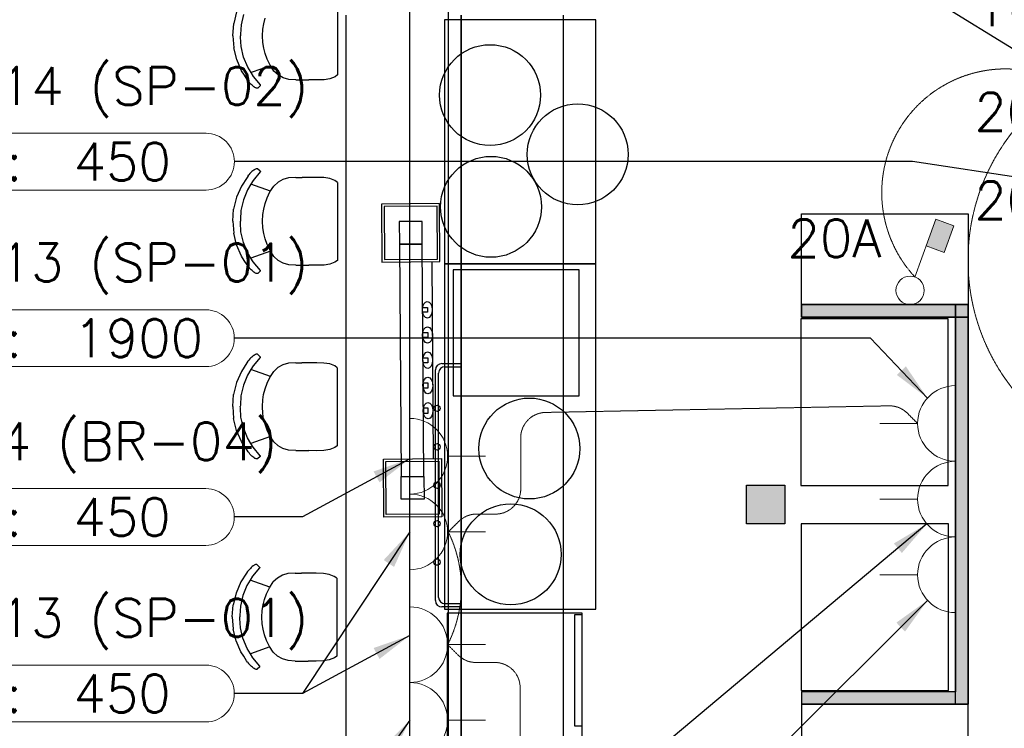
# Model space of a CAD drawing. Header units: millimetres. Extents: x -11575 to 52845, y -36266 to 23021.
# Tile 22 of 184: x 4050 to 7955, y 8284 to 11094. Entities that reach past the tile are written whole.
import ezdxf
from ezdxf.enums import TextEntityAlignment as Align

# ---------------------------------------------------------------- set-up
doc = ezdxf.new("R2010")
doc.units = ezdxf.units.MM
doc.header["$MEASUREMENT"] = 0
doc.linetypes.add('HIDDENX2', pattern=[0.75, 0.5, -0.25])
doc.layers.get('0').update_dxf_attribs({"lineweight": 5})
doc.layers.add('ELEC-SO-LVL-TAG', color=7, linetype='Continuous')
doc.layers.add('GREY SCALE', color=9, linetype='Continuous', true_color=0x808080)
for name, color, linetype, lineweight, true_color in [('GREYSCALE', 9, 'Continuous', 0, 0x808080), ('M-MEP-ELPR-CKT', 7, 'HIDDENX2', 20, 0x960000), ('M-MEP-ELPR-SOCKET', 5, 'Continuous', 20, 0x0000ff)]:
    doc.layers.add(name, color=color, linetype=linetype, lineweight=lineweight, true_color=true_color)
doc.layers.add('M-MEP-ELLG-TEXT', color=7, linetype='Continuous', lineweight=20)
doc.styles.add('Oswald Light', font='txt')
doc.styles.add('ROMANS-100', font='romans.shx')
doc.styles.get("Standard").update_dxf_attribs({"font": 'romans.shx'})
doc.dimstyles.new('MDS-50', dxfattribs={"dimtxt": 100, "dimasz": 100, "dimexe": 50, "dimexo": 50, "dimgap": 25, "dimtad": 1, "dimdec": 0, "dimtxsty": 'Oswald Light', "dimcen": 0, "dimdle": 1.5875, "dimazin": 0, "dimtfac": 1, "dimtdec": 0, "dimtix": 1, "dimtmove": 0, "dimatfit": 0, "dimfxl": 1, "dimfrac": 2, "dimtolj": 1, "dimarcsym": 0})

# ---------------------------------------------------------------- blocks, each defined once
blk = doc.blocks.new('FLOOR PLAN')
at = {"layer": 'GREYSCALE', "lineweight": -2}
for points in [[(7149.8, 9964.3), (7760.8, 9964.3), (7760.8, 9914.3), (7149.8, 9914.3)], [(7760.8, 9964.3), (7810.8, 9964.3), (7810.8, 9914.3), (7760.8, 9914.3)], [(7760.8, 9914.3), (7810.8, 9914.3), (7810.8, 9964.3), (7760.8, 9964.3)], [(7760.8, 9914.2), (7810.8, 9914.2), (7810.8, 9964.2), (7760.8, 9964.2)], [(7760.8, 9914.3), (7810.8, 9914.3), (7810.8, 8379.3), (7760.8, 8379.3)], [(7149.8, 8429.3), (7760.8, 8429.3), (7760.8, 8379.3), (7149.8, 8379.3)]]:
    blk.add_hatch(color=0, dxfattribs=at).paths.add_polyline_path(points)
at = {"layer": 'GREYSCALE', "lineweight": -2, "ltscale": 0.25}
h = blk.add_hatch(color=0, dxfattribs=at)
h.dxf.hatch_style = 1
h.paths.add_polyline_path([(6932, 9247.9), (6932, 9095.5), (7084.4, 9095.5), (7084.4, 9247.9)])
at = {"layer": 'GREYSCALE', "color": 0, "lineweight": -2}
for p, q in [((5310.5, 11183.1), (5310.5, 10874.4)), ((4910.8, 11124.6), (4899.1, 11077.9)), ((4937.9, 11114.6), (4928, 11072.7)), ((5018.3, 11077.2), (5024, 11099.3)), ((4896.2, 11029.9), (4899.1, 11077.9)), ((4928, 11072.7), (4926, 11035.7)), ((5013.5, 11029.3), (5014.9, 11055.9)), ((5014.9, 11055.9), (5018.3, 11077.2)), ((4896.2, 11029.9), (4899.3, 10982)), ((4925.9, 11034.9), (4925.7, 11029.9)), ((4926, 11024.9), (4925.7, 11029.9)), ((4926, 11035.7), (4925.9, 11034.9)), ((4926, 11024.1), (4926, 11024.9)), ((4928.1, 10987.1), (4926, 11024.1)), ((5015, 11002.7), (5013.5, 11029.3)), ((4911.1, 10935.3), (4899.3, 10982)), ((4938.1, 10945.2), (4928.1, 10987.1)), ((5018.4, 10981.3), (5015, 11002.7)), ((5024.1, 10959.2), (5018.4, 10981.3)), ((4930.4, 10891), (4911.1, 10935.3)), ((4954.6, 10905.3), (4938.1, 10945.2)), ((5032.3, 10936.6), (5024.1, 10959.2)), ((5043.5, 10913), (5032.3, 10936.6)), ((4967.7, 10883.6), (4954.6, 10905.3)), ((5045, 10910.8), (4967.7, 10883.6)), ((5058.5, 10890.1), (5043.5, 10913)), ((4941.3, 10874.1), (4930.4, 10891)), ((4952.7, 10856.4), (4941.3, 10874.1)), ((4956.7, 10850.2), (4952.7, 10856.4)), ((4977.1, 10868.2), (4967.7, 10883.6)), ((5005, 10834.8), (4977.1, 10868.2)), ((5075.6, 10874.4), (5058.5, 10890.1)), ((5095.1, 10863.4), (5075.6, 10874.4)), ((5117.3, 10856.6), (5095.1, 10863.4)), ((5146, 10854.9), (5117.3, 10856.6)), ((5146, 10854.9), (5197.5, 10854.8)), ((5197.9, 10854.8), (5197.5, 10854.8)), ((5229.2, 10854.8), (5197.9, 10854.8)), ((5257.5, 10855.6), (5229.2, 10854.8)), ((5280.7, 10859.4), (5257.5, 10855.6)), ((5301, 10867.1), (5280.7, 10859.4)), ((5310.5, 10874.4), (5301, 10867.1)), ((5311.1, 10874.9), (5310.7, 10874.6)), ((4956.7, 10850.2), (4960.4, 10845.7)), ((4964.2, 10841.3), (4960.4, 10845.7)), ((4968.1, 10837.3), (4964.2, 10841.3)), ((4972.1, 10833.6), (4968.1, 10837.3)), ((4975.9, 10830.3), (4972.1, 10833.6)), ((4979.5, 10827.5), (4975.9, 10830.3)), ((4980.1, 10827.1), (4979.5, 10827.5)), ((4982.7, 10825.3), (4980.1, 10827.1)), ((4982.7, 10825.3), (4983.4, 10824.9)), ((4986.2, 10823.2), (4983.4, 10824.9)), ((4988.6, 10822.3), (4986.2, 10823.2)), ((4990.3, 10821.9), (4988.6, 10822.3)), ((4991.3, 10821.9), (4990.3, 10821.9)), ((4993.6, 10821.9), (4991.3, 10821.9)), ((4994.5, 10822.4), (4993.6, 10821.9)), ((5005, 10832.2), (4994.5, 10822.4)), ((5005.5, 10834), (5005, 10834.8)), ((5005, 10832.2), (5005.5, 10833)), ((5005.5, 10833), (5005.5, 10834)), ((4987.7, 10502.5), (4985.4, 10501.5)), ((4989.5, 10502.8), (4987.7, 10502.5)), ((4990.5, 10502.8), (4989.5, 10502.8)), ((4992.8, 10502.8), (4990.5, 10502.8)), ((4993.6, 10502.4), (4992.8, 10502.8)), ((5004.2, 10492.5), (4993.6, 10502.4)), ((4952, 10468.4), (4929.7, 10433.9)), ((4956, 10474.6), (4952, 10468.4)), ((4956, 10474.6), (4959.6, 10479.1)), ((4963.4, 10483.5), (4959.6, 10479.1)), ((4967.3, 10487.5), (4963.4, 10483.5)), ((4971.3, 10491.2), (4967.3, 10487.5)), ((4975.1, 10494.5), (4971.3, 10491.2)), ((4978.6, 10497.2), (4975.1, 10494.5)), ((5004.3, 10489.9), (4976.4, 10456.6)), ((4979.3, 10497.7), (4978.6, 10497.2)), ((4981.9, 10499.4), (4979.3, 10497.7)), ((4981.9, 10499.4), (4982.5, 10499.9)), ((4985.4, 10501.5), (4982.5, 10499.9)), ((5004.2, 10492.5), (5004.7, 10491.7)), ((5004.7, 10490.7), (5004.3, 10489.9)), ((5004.7, 10491.7), (5004.7, 10490.7)), ((5116.6, 10466.7), (5094.3, 10460.1)), ((5145.2, 10468.4), (5116.6, 10466.7)), ((5145.2, 10468.4), (5170, 10468.4)), ((5170.1, 10468.4), (5170, 10468.4)), ((5196.7, 10468.4), (5170.1, 10468.4)), ((5197.1, 10468.4), (5196.7, 10468.4)), ((5228.5, 10468.3), (5197.1, 10468.4)), ((5256.8, 10467.4), (5228.5, 10468.3)), ((5280, 10463.6), (5256.8, 10467.4)), ((5300.3, 10455.8), (5280, 10463.6)), ((4929.7, 10433.9), (4910.5, 10389.6)), ((4967, 10441.1), (4954, 10419.6)), ((4976.4, 10456.6), (4967, 10441.1)), ((5044.9, 10413.6), (4967, 10441.1)), ((5042.9, 10410.6), (5057.8, 10433.5)), ((5074.9, 10449.1), (5057.8, 10433.5)), ((5094.3, 10460.1), (5074.9, 10449.1)), ((5310.2, 10448.1), (5300.3, 10455.8)), ((5310.2, 10448.1), (5310.2, 10139.5)), ((5310.8, 10447.7), (5310.4, 10447.9)), ((4910.5, 10389.6), (4898.8, 10343)), ((4954, 10419.6), (4937.6, 10379.7)), ((5023.7, 10364.4), (5031.7, 10387)), ((5031.7, 10387), (5042.9, 10410.6)), ((4937.6, 10379.7), (4927.7, 10337.8)), ((5018, 10342.3), (5023.7, 10364.4)), ((4895.9, 10295), (4898.8, 10343)), ((4927.7, 10337.8), (4925.7, 10300.8)), ((5013.2, 10294.4), (5014.6, 10321)), ((5014.6, 10321), (5018, 10342.3)), ((4895.9, 10295), (4899, 10247.1)), ((4925.6, 10300), (4925.4, 10295)), ((4925.7, 10290), (4925.4, 10295)), ((4925.7, 10300.8), (4925.6, 10300)), ((4925.7, 10289.2), (4925.7, 10290)), ((4927.8, 10252.2), (4925.7, 10289.2)), ((5014.7, 10267.8), (5013.2, 10294.4)), ((5018.1, 10246.4), (5014.7, 10267.8)), ((4910.8, 10200.4), (4899, 10247.1)), ((4937.8, 10210.3), (4927.8, 10252.2)), ((5023.8, 10224.3), (5018.1, 10246.4)), ((4930.1, 10156.1), (4910.8, 10200.4)), ((4954.3, 10170.4), (4937.8, 10210.3)), ((5032, 10201.7), (5023.8, 10224.3)), ((5043.2, 10178.1), (5032, 10201.7)), ((4941, 10139.2), (4930.1, 10156.1)), ((4967.4, 10148.7), (4954.3, 10170.4)), ((5044.7, 10175.9), (4967.4, 10148.7)), ((5058.2, 10155.2), (5043.2, 10178.1)), ((5075.3, 10139.5), (5058.2, 10155.2)), ((4952.4, 10121.5), (4941, 10139.2)), ((4956.4, 10115.3), (4952.4, 10121.5)), ((4956.4, 10115.3), (4960.1, 10110.8)), ((4976.8, 10133.3), (4967.4, 10148.7)), ((5004.8, 10099.9), (4976.8, 10133.3)), ((5094.8, 10128.5), (5075.3, 10139.5)), ((5117, 10121.7), (5094.8, 10128.5)), ((5145.7, 10120), (5117, 10121.7)), ((5145.7, 10120), (5197.2, 10119.9)), ((5197.6, 10119.9), (5197.2, 10119.9)), ((5228.9, 10119.8), (5197.6, 10119.9)), ((5257.2, 10120.7), (5228.9, 10119.8)), ((5280.4, 10124.5), (5257.2, 10120.7)), ((5300.7, 10132.2), (5280.4, 10124.5)), ((5310.2, 10139.5), (5300.7, 10132.2)), ((5310.8, 10140), (5310.4, 10139.7)), ((4963.9, 10106.4), (4960.1, 10110.8)), ((4967.8, 10102.4), (4963.9, 10106.4)), ((4971.8, 10098.7), (4967.8, 10102.4)), ((4975.6, 10095.4), (4971.8, 10098.7)), ((4979.2, 10092.6), (4975.6, 10095.4)), ((4979.8, 10092.2), (4979.2, 10092.6)), ((4982.4, 10090.4), (4979.8, 10092.2)), ((4982.4, 10090.4), (4983.1, 10090)), ((4985.9, 10088.3), (4983.1, 10090)), ((4988.3, 10087.3), (4985.9, 10088.3)), ((4990, 10087), (4988.3, 10087.3)), ((4991, 10087), (4990, 10087)), ((4993.3, 10087), (4991, 10087)), ((4994.2, 10087.5), (4993.3, 10087)), ((5004.7, 10097.3), (4994.2, 10087.5)), ((5004.7, 10097.3), (5005.2, 10098.1)), ((5005.2, 10099.1), (5004.8, 10099.9)), ((5005.2, 10098.1), (5005.2, 10099.1)), ((7149.8, 9964.3), (7760.8, 9964.3)), ((7149.8, 9914.3), (7149.8, 9964.3)), ((7149.8, 9964.3), (7149.8, 9914.3)), ((7810.8, 9964.3), (7149.8, 9964.3)), ((7760.8, 8469.3), (7760.8, 9964.3)), ((7760.8, 9964.3), (7760.8, 9914.3)), ((7760.8, 9964.3), (7810.8, 9964.3)), ((7760.8, 9914.3), (7760.8, 9964.3)), ((7810.8, 9964.3), (7760.8, 9964.3)), ((7760.8, 9964.3), (7760.8, 9914.3)), ((7810.8, 9964.2), (7760.8, 9964.2)), ((7760.8, 9964.2), (7760.8, 9914.2)), ((7810.8, 8469.3), (7810.8, 9964.3)), ((7810.8, 9964.3), (7810.8, 8469.3)), ((7810.8, 9964.3), (7810.8, 9914.3)), ((7810.8, 8379.3), (7810.8, 9964.3)), ((7810.8, 9914.3), (7810.8, 9964.3)), ((7810.8, 9914.2), (7810.8, 9964.2)), ((7148.4, 9907.8), (7148.4, 9247.4)), ((7732.6, 9907.8), (7148.4, 9907.8)), ((7760.8, 9914.3), (7149.8, 9914.3)), ((7149.8, 9914.3), (7760.8, 9914.3)), ((7732.6, 9247.4), (7732.6, 9907.8)), ((7760.8, 9914.3), (7810.8, 9914.3)), ((7760.8, 8379.3), (7760.8, 9914.3)), ((7810.8, 9914.3), (7760.8, 9914.3)), ((7760.8, 9914.3), (7760.8, 8429.3)), ((7760.8, 9914.3), (7810.8, 9914.3)), ((7760.8, 9914.2), (7810.8, 9914.2)), ((7810.8, 9914.3), (7810.8, 8379.3)), ((4978.3, 9762.3), (4974.8, 9759.6)), ((4979, 9762.8), (4978.3, 9762.3)), ((4981.6, 9764.5), (4979, 9762.8)), ((4981.6, 9764.5), (4982.3, 9765)), ((4985.1, 9766.6), (4982.3, 9765)), ((4987.4, 9767.6), (4985.1, 9766.6)), ((4989.2, 9767.9), (4987.4, 9767.6)), ((4990.2, 9767.9), (4989.2, 9767.9)), ((4992.5, 9767.9), (4990.2, 9767.9)), ((4993.3, 9767.5), (4992.5, 9767.9)), ((5003.9, 9757.6), (4993.3, 9767.5)), ((4951.7, 9733.5), (4929.4, 9699)), ((4955.7, 9739.7), (4951.7, 9733.5)), ((4955.7, 9739.7), (4959.3, 9744.2)), ((4963.1, 9748.6), (4959.3, 9744.2)), ((4967, 9752.6), (4963.1, 9748.6)), ((4976.1, 9721.7), (4966.7, 9706.2)), ((4971, 9756.3), (4967, 9752.6)), ((4974.8, 9759.6), (4971, 9756.3)), ((5004, 9755), (4976.1, 9721.7)), ((5003.9, 9757.6), (5004.4, 9756.8)), ((5004.4, 9755.8), (5004, 9755)), ((5004.4, 9756.8), (5004.4, 9755.8)), ((5094, 9725.2), (5074.6, 9714.2)), ((5116.3, 9731.8), (5094, 9725.2)), ((5144.9, 9733.5), (5116.3, 9731.8)), ((5144.9, 9733.5), (5169.7, 9733.5)), ((5169.8, 9733.5), (5169.7, 9733.5)), ((5196.4, 9733.5), (5169.8, 9733.5)), ((5196.8, 9733.5), (5196.4, 9733.5)), ((5228.2, 9733.4), (5196.8, 9733.5)), ((5256.5, 9732.5), (5228.2, 9733.4)), ((5279.7, 9728.7), (5256.5, 9732.5)), ((5300, 9720.9), (5279.7, 9728.7)), ((4929.4, 9699), (4910.2, 9654.7)), ((4953.7, 9684.7), (4937.3, 9644.8)), ((4966.7, 9706.2), (4953.7, 9684.7)), ((5044.6, 9678.7), (4966.7, 9706.2)), ((5042.6, 9675.6), (5057.6, 9698.5)), ((5074.6, 9714.2), (5057.6, 9698.5)), ((5309.9, 9713.2), (5300, 9720.9)), ((5309.9, 9713.2), (5309.9, 9404.6)), ((5310.5, 9712.8), (5310.1, 9713)), ((4910.2, 9654.7), (4898.5, 9608.1)), ((4937.3, 9644.8), (4927.4, 9602.9)), ((5023.4, 9629.5), (5031.4, 9652.1)), ((5031.4, 9652.1), (5042.6, 9675.6)), ((4895.6, 9560.1), (4898.5, 9608.1)), ((5014.3, 9586.1), (5017.7, 9607.4)), ((5017.7, 9607.4), (5023.4, 9629.5)), ((4925.4, 9565.1), (4925.1, 9560.1)), ((4927.4, 9602.9), (4925.4, 9565.9)), ((4925.4, 9565.9), (4925.4, 9565.1)), ((5012.9, 9559.5), (5014.3, 9586.1)), ((4895.6, 9560.1), (4898.7, 9512.2)), ((4925.4, 9555.1), (4925.1, 9560.1)), ((4925.4, 9554.3), (4925.4, 9555.1)), ((4927.5, 9517.3), (4925.4, 9554.3)), ((5014.4, 9532.9), (5012.9, 9559.5)), ((5017.8, 9511.5), (5014.4, 9532.9)), ((4910.5, 9465.5), (4898.7, 9512.2)), ((4937.5, 9475.4), (4927.5, 9517.3)), ((5023.5, 9489.4), (5017.8, 9511.5)), ((5031.7, 9466.8), (5023.5, 9489.4)), ((4929.8, 9421.2), (4910.5, 9465.5)), ((4954, 9435.5), (4937.5, 9475.4)), ((5042.9, 9443.2), (5031.7, 9466.8)), ((4940.7, 9404.3), (4929.8, 9421.2)), ((4967.1, 9413.8), (4954, 9435.5)), ((5044.4, 9441), (4967.1, 9413.8)), ((4976.5, 9398.4), (4967.1, 9413.8)), ((5057.9, 9420.3), (5042.9, 9443.2)), ((5075, 9404.6), (5057.9, 9420.3)), ((4952.1, 9386.6), (4940.7, 9404.3)), ((4956.1, 9380.4), (4952.1, 9386.6)), ((4956.1, 9380.4), (4959.8, 9375.9)), ((4963.6, 9371.5), (4959.8, 9375.9)), ((4967.5, 9367.5), (4963.6, 9371.5)), ((5004.5, 9365), (4976.5, 9398.4)), ((5094.5, 9393.5), (5075, 9404.6)), ((5116.7, 9386.8), (5094.5, 9393.5)), ((5145.4, 9385.1), (5116.7, 9386.8)), ((5145.4, 9385.1), (5196.9, 9385)), ((5197.3, 9385), (5196.9, 9385)), ((5228.6, 9384.9), (5197.3, 9385)), ((5256.9, 9385.8), (5228.6, 9384.9)), ((5280.1, 9389.6), (5256.9, 9385.8)), ((5300.4, 9397.3), (5280.1, 9389.6)), ((5309.9, 9404.6), (5300.4, 9397.3)), ((5310.5, 9405.1), (5310.1, 9404.8)), ((4971.5, 9363.8), (4967.5, 9367.5)), ((4975.3, 9360.5), (4971.5, 9363.8)), ((4978.9, 9357.7), (4975.3, 9360.5)), ((4979.5, 9357.3), (4978.9, 9357.7)), ((4982.1, 9355.5), (4979.5, 9357.3)), ((4982.1, 9355.5), (4982.8, 9355.1)), ((4985.6, 9353.4), (4982.8, 9355.1)), ((4988, 9352.4), (4985.6, 9353.4)), ((4989.7, 9352.1), (4988, 9352.4)), ((4990.7, 9352.1), (4989.7, 9352.1)), ((4993, 9352.1), (4990.7, 9352.1)), ((4993.9, 9352.6), (4993, 9352.1)), ((5004.4, 9362.4), (4993.9, 9352.6)), ((5004.4, 9362.4), (5004.9, 9363.2)), ((5004.9, 9364.2), (5004.5, 9365)), ((5004.9, 9363.2), (5004.9, 9364.2)), ((7148.4, 9247.4), (7732.6, 9247.4)), ((7149.3, 9094.6, 83.9), (7149.3, 8434.2, 83.9)), ((7733.5, 9094.6, 83.9), (7149.3, 9094.6, 83.9)), ((7733.5, 8434.2, 83.9), (7733.5, 9094.6, 83.9)), ((4953.6, 8905.5), (4949.6, 8899.2)), ((4953.6, 8905.5), (4957.3, 8910)), ((4961.1, 8914.3), (4957.3, 8910)), ((4965, 8918.3), (4961.1, 8914.3)), ((4968.9, 8922), (4965, 8918.3)), ((4972.7, 8925.3), (4968.9, 8922)), ((4976.3, 8928.1), (4972.7, 8925.3)), ((5001.9, 8920.7), (4974, 8887.4)), ((4977, 8928.5), (4976.3, 8928.1)), ((4979.5, 8930.2), (4977, 8928.5)), ((4979.5, 8930.2), (4980.2, 8930.7)), ((4983.1, 8932.3), (4980.2, 8930.7)), ((4985.4, 8933.3), (4983.1, 8932.3)), ((4987.1, 8933.6), (4985.4, 8933.3)), ((4988.2, 8933.7), (4987.1, 8933.6)), ((4990.4, 8933.7), (4988.2, 8933.7)), ((4991.3, 8933.2), (4990.4, 8933.7)), ((5001.9, 8923.4), (4991.3, 8933.2)), ((5001.9, 8923.4), (5002.4, 8922.5)), ((5002.4, 8921.6), (5001.9, 8920.7)), ((5002.4, 8922.5), (5002.4, 8921.6)), ((4927.4, 8864.7), (4908.2, 8820.5)), ((4949.6, 8899.2), (4927.4, 8864.7)), ((4964.7, 8871.9), (4951.6, 8850.4)), ((4974, 8887.4), (4964.7, 8871.9)), ((5042.5, 8844.4), (4964.7, 8871.9)), ((5040.6, 8841.4), (5055.5, 8864.3)), ((5072.5, 8879.9), (5055.5, 8864.3)), ((5092, 8890.9), (5072.5, 8879.9)), ((5114.3, 8897.6), (5092, 8890.9)), ((5142.9, 8899.3), (5114.3, 8897.6)), ((5142.9, 8899.3), (5167.6, 8899.2)), ((5167.8, 8899.2), (5167.6, 8899.2)), ((5194.4, 8899.2), (5167.8, 8899.2)), ((5194.8, 8899.2), (5194.4, 8899.2)), ((5226.1, 8899.1), (5194.8, 8899.2)), ((5254.5, 8898.2), (5226.1, 8899.1)), ((5277.7, 8894.4), (5254.5, 8898.2)), ((5298, 8886.6), (5277.7, 8894.4)), ((5307.8, 8879), (5298, 8886.6)), ((5307.8, 8879), (5307.8, 8570.3)), ((5308.5, 8878.5), (5308.1, 8878.8)), ((4951.6, 8850.4), (4935.3, 8810.5)), ((5029.4, 8817.8), (5040.6, 8841.4)), ((4908.2, 8820.5), (4896.5, 8773.8)), ((4935.3, 8810.5), (4925.4, 8768.7)), ((5015.7, 8773.2), (5021.3, 8795.2)), ((5021.3, 8795.2), (5029.4, 8817.8)), ((4893.6, 8725.9), (4896.5, 8773.8)), ((4925.4, 8768.7), (4923.4, 8731.6)), ((5010.8, 8725.2), (5012.3, 8751.8)), ((5012.3, 8751.8), (5015.7, 8773.2)), ((4893.6, 8725.9), (4896.6, 8677.9)), ((4923.3, 8730.8), (4923.1, 8725.8)), ((4923.3, 8720.8), (4923.1, 8725.8)), ((4923.4, 8731.6), (4923.3, 8730.8)), ((4923.4, 8720), (4923.3, 8720.8)), ((4925.5, 8683), (4923.4, 8720)), ((5012.4, 8698.6), (5010.8, 8725.2)), ((4908.5, 8631.2), (4896.6, 8677.9)), ((4935.5, 8641.1), (4925.5, 8683)), ((5015.8, 8677.2), (5012.4, 8698.6)), ((5021.5, 8655.1), (5015.8, 8677.2)), ((4927.8, 8586.9), (4908.5, 8631.2)), ((4952, 8601.2), (4935.5, 8641.1)), ((5029.7, 8632.5), (5021.5, 8655.1)), ((5040.9, 8608.9), (5029.7, 8632.5)), ((4965.1, 8579.5), (4952, 8601.2)), ((5042.3, 8606.7), (4965.1, 8579.5)), ((5055.9, 8586), (5040.9, 8608.9)), ((4938.6, 8570), (4927.8, 8586.9)), ((4950.1, 8552.3), (4938.6, 8570)), ((4954.1, 8546.1), (4950.1, 8552.3)), ((4974.4, 8564.1), (4965.1, 8579.5)), ((5002.4, 8530.7), (4974.4, 8564.1)), ((5072.9, 8570.3), (5055.9, 8586)), ((5092.4, 8559.3), (5072.9, 8570.3)), ((5114.7, 8552.5), (5092.4, 8559.3)), ((5143.4, 8550.8), (5114.7, 8552.5)), ((5143.4, 8550.8), (5194.8, 8550.7)), ((5195.3, 8550.7), (5194.8, 8550.7)), ((5226.6, 8550.7), (5195.3, 8550.7)), ((5254.9, 8551.5), (5226.6, 8550.7)), ((5278.1, 8555.3), (5254.9, 8551.5)), ((5298.4, 8563), (5278.1, 8555.3)), ((5307.8, 8570.3), (5298.4, 8563)), ((5308.5, 8570.8), (5308.1, 8570.5)), ((4954.1, 8546.1), (4957.7, 8541.6)), ((4961.6, 8537.3), (4957.7, 8541.6)), ((4965.5, 8533.2), (4961.6, 8537.3)), ((4969.4, 8529.5), (4965.5, 8533.2)), ((4973.3, 8526.2), (4969.4, 8529.5)), ((4976.8, 8523.5), (4973.3, 8526.2)), ((4977.5, 8523), (4976.8, 8523.5)), ((4980.1, 8521.2), (4977.5, 8523)), ((4980.1, 8521.2), (4980.8, 8520.8)), ((4983.6, 8519.2), (4980.8, 8520.8)), ((4986, 8518.2), (4983.6, 8519.2)), ((4987.7, 8517.8), (4986, 8518.2)), ((4988.7, 8517.8), (4987.7, 8517.8)), ((4991, 8517.8), (4988.7, 8517.8)), ((4991.9, 8518.3), (4991, 8517.8)), ((5002.4, 8528.1), (4991.9, 8518.3)), ((5002.9, 8529.9), (5002.4, 8530.7)), ((5002.4, 8528.1), (5002.9, 8528.9)), ((5002.9, 8528.9), (5002.9, 8529.9)), ((7149.3, 8434.2, 83.9), (7733.5, 8434.2, 83.9)), ((7760.8, 8429.3), (7149.8, 8429.3)), ((7149.8, 8429.3), (7149.8, 8379.3)), ((7149.8, 8379.3), (7810.8, 8379.3)), ((7810.8, 8379.3), (7760.8, 8379.3))]:
    blk.add_line(p, q, dxfattribs=at)
at = {"layer": 'GREYSCALE', "color": 0, "lineweight": -2, "ltscale": 0.2}
for p, q in [((5597.3, 7286.8), (5597.3, 11136.7)), ((5749.7, 11136.7), (5749.7, 7286.8))]:
    blk.add_line(p, q, dxfattribs=at)
at = {"layer": 'GREYSCALE', "color": 0, "lineweight": -2, "ltscale": 0.25}
for p, q in [((5343.3, 11111.3), (5343.3, 7312.2)), ((5800.5, 7312.2), (5800.5, 11111.3)), ((5800.5, 11111.3), (5800.5, 7312.2)), ((6206.9, 7312.2), (6206.9, 11111.3)), ((7149.8, 10324.3), (7810.8, 10324.3)), ((7149.8, 10324.3), (7810.8, 10324.3)), ((7149.8, 9964.2), (7149.8, 10324.3)), ((7810.8, 10324.3), (7810.8, 9964.2)), ((7810.8, 9964.2), (7149.8, 9964.2)), ((5724.3, 9730.5), (5800.5, 9730.5)), ((5698.9, 8790.7), (5698.9, 9705.1)), ((5711.6, 8803.4), (5711.6, 9692.4)), ((5737, 9717.8), (5800.5, 9717.8)), ((6932, 9247.9), (7084.4, 9247.9)), ((6932, 9095.5), (6932, 9247.9)), ((7084.4, 9247.9), (7084.4, 9095.5)), ((7084.4, 9095.5), (6932, 9095.5)), ((5800.5, 8765.3), (5724.3, 8765.3)), ((5800.5, 8778), (5737, 8778)), ((7810.8, 8379.4), (7149.8, 8379.4)), ((7149.8, 8379.4), (7149.8, 8019.3)), ((7149.8, 8379.3), (7810.8, 8379.3)), ((7810.8, 8019.3), (7810.8, 8379.4))]:
    blk.add_line(p, q, dxfattribs=at)
at = {"layer": 'GREYSCALE', "color": 0, "lineweight": -2, "ltscale": 25}
for p, q in [((5735.4, 11092.7, -59), (5735.4, 10126.2, -59)), ((6335.4, 11092.7, -59), (5735.4, 11092.7, -59)), ((6335.4, 10126.2, -59), (6335.4, 11092.7, -59)), ((5691.9, 9352.2, -9.5), (5686.4, 10134.1, -9.5)), ((5735.4, 10126.2, -59), (5735.4, 8756.3, -59)), ((6335.4, 10126.2, -59), (5735.4, 10126.2, -59)), ((5735.4, 10126.2, -59), (6335.4, 10126.2, -59)), ((6335.4, 8756.3, -59), (6335.4, 10126.2, -59)), ((6268.8, 10102.3, -59), (5768.8, 10102.3, -59)), ((5768.8, 10102.3, -59), (5768.8, 9602.3, -59)), ((6268.8, 9602.3, -59), (6268.8, 10102.3, -59)), ((5768.8, 9602.3, -59), (6268.8, 9602.3, -59)), ((5735.4, 8756.3, -59), (6335.4, 8756.3, -59))]:
    blk.add_line(p, q, dxfattribs=at)
at = {"layer": 'GREYSCALE', "color": 0, "lineweight": -2, "ltscale": 25, "elevation": -9.5}
for points in [[(5715.2, 10364.3), (5485.2, 10362.7), (5486.9, 10132.7), (5716.9, 10134.3)], [(5705.3, 10354.2), (5495.3, 10352.7), (5496.8, 10142.7), (5706.8, 10144.2)], [(5645.7, 10293.8), (5555.7, 10293.2), (5556.4, 10203.2), (5646.4, 10203.8)], [(5646.4, 10203.8), (5556.4, 10203.2), (5563, 9282.2), (5653, 9282.8)], [(5667.8, 9933.7), (5648.3, 9933.6), (5648.2, 9953.1), (5667.7, 9953.2)], [(5668.5, 9833.7), (5649, 9833.6), (5648.9, 9853.1), (5668.4, 9853.2)], [(5669.2, 9733.7), (5649.7, 9733.6), (5649.6, 9753.1), (5669.1, 9753.2)], [(5669.8, 9653.2), (5650.3, 9653.1), (5650.5, 9633.6), (5670, 9633.7)], [(5670.5, 9553.2), (5651, 9553.1), (5651.2, 9533.6), (5670.7, 9533.7)], [(5724.1, 9123.3), (5494.1, 9121.7), (5492.5, 9351.7), (5722.5, 9353.3)], [(5714.1, 9133.3), (5504.1, 9131.8), (5502.5, 9341.8), (5712.5, 9343.3)], [(5653.6, 9192.8), (5563.6, 9192.2), (5563, 9282.2), (5653, 9282.8)]]:
    blk.add_lwpolyline(points, close=True, dxfattribs=at)
at = {"layer": 'GREYSCALE', "color": 0, "lineweight": -2, "ltscale": 125, "elevation": -59}
for points in [[(5745.8, 7368.3), (6280.8, 7368.3), (6280.8, 8740.3), (5745.8, 8740.3)], [(6250.8, 8734.3), (6250.8, 8294.3), (6280.8, 8294.3), (6280.8, 8734.3)]]:
    blk.add_lwpolyline(points, close=True, dxfattribs=at)
at = {"layer": 'GREYSCALE', "color": 0, "lineweight": -2}
for centre in [(5915.6, 10794.5, -59), (6263, 10559.8, -59), (5919.3, 10351.7, -59), (6071.5, 9393.5, -59), (5997.3, 8973.9, -59)]:
    blk.add_circle(centre, 200, dxfattribs=at)
at = {"layer": 'GREYSCALE', "color": 0, "lineweight": -2, "ltscale": 0.25}
for centre in [(5705.3, 9552.7), (5705.3, 9400.3), (5705.3, 9247.9), (5705.3, 9095.5), (5705.3, 8943.1)]:
    blk.add_circle(centre, 12.7, dxfattribs=at)
for centre, start, end in [((5724.3, 9705.1), 90, 180), ((5737, 9692.4), 90, 180), ((5724.3, 8790.7), 180, 270), ((5737, 8803.4), 180, 270)]:
    blk.add_arc(centre, 25.4, start, end, dxfattribs=at)
at = {"layer": 'GREYSCALE', "color": 0, "lineweight": -2, "ltscale": 25, "extrusion": (0, 0, -1)}
for centre in [(5666.8, 9943.4, -9.5), (5667.5, 9843.5, -9.5), (5668.2, 9743.5, -9.5)]:
    blk.add_ellipse(centre, major_axis=(-0.2, 32.8), ratio=0.595238, start_param=3.141593, end_param=9.424778, dxfattribs=at)
at = {"layer": 'GREYSCALE', "color": 0, "lineweight": -2, "ltscale": 25}
for centre in [(5668.9, 9643.5, -9.5), (5669.6, 9543.5, -9.5)]:
    blk.add_ellipse(centre, major_axis=(-0.2, 32.8), ratio=0.595238, dxfattribs=at)
blk = doc.blocks.new('SSSO')
h = blk.add_hatch(color=0)
h.dxf.hatch_style = 1
h.paths.add_polyline_path([(0, 100, 0.414214), (-100, 0), (0, 0)])
at = {"color": 0}
blk.add_lwpolyline([(0, 0), (0, 200)], dxfattribs=at)
blk.add_lwpolyline([(-100, 0), (100, 0, 1), (-100, 0)], format="xyb", dxfattribs=at)
blk.add_attdef('XXA', text='', height=100, dxfattribs=at).set_placement((-250, 150), align=Align.MIDDLE_CENTER)
blk = doc.blocks.new('13A SSSO')
at = {"color": 0}
blk.add_lwpolyline([(0, 100), (0, 200)], dxfattribs=at)
blk.add_lwpolyline([(-100, 0), (100, 0, 1), (-100, 0)], format="xyb", dxfattribs=at)
blk = doc.blocks.new('ELEC-SO-LVL-EQP-TAG')
at = {"color": 0}
blk.add_lwpolyline([(75, 72.5), (1075, 72.5, -0.414214), (1150, -2.5), (1150, -2.5, -0.414214), (1075, -77.5), (75, -77.5, -0.414214), (0, -2.5), (0, -2.5, -0.414214)], format="xyb", close=True, dxfattribs=at)
at = {"color": 0, "insert": (75, -2.5), "char_height": 100, "attachment_point": 4}
blk.add_mtext_dynamic_manual_height_columns('{\\Fromans|c0;SO LVL:}', width=1015.069, gutter_width=1, heights=[0], dxfattribs=at)
at = {"color": 0, "style": 'ROMANS-100'}
for tag, p in [('SO-EQP', (0, 197.5)), ('SO-LVL', (725, -2.5))]:
    blk.add_attdef(tag, text='', height=100, dxfattribs=at).set_placement(p, align=Align.MIDDLE_LEFT)
blk = doc.blocks.new('UFCO')
at = {"color": 0}
blk.add_lwpolyline([(-100, 0), (100, 0, 1), (-100, 0)], format="xyb", dxfattribs=at)
blk.add_lwpolyline([(-50, 50), (50, 50), (50, 25), (-50, 25)], close=True, dxfattribs=at)
blk.add_solid([(-50, 25), (50, 25), (-50, 50), (50, 50)], dxfattribs=at)
blk.add_attdef('XXA', text='', height=100, dxfattribs=at).set_placement((-250, 150), align=Align.MIDDLE_CENTER)
blk = doc.blocks.new('DP+NEON')
at = {"color": 0}
blk.add_lwpolyline([(12.8, 72.7), (68.4, 225.4)], dxfattribs=at)
blk.add_lwpolyline([(68.4, 225.4), (115.4, 208.3), (89.7, 137.9), (42.8, 155)], close=True, dxfattribs=at)
blk.add_circle((0, 37.5), 37.5, dxfattribs=at)
blk.add_solid([(89.7, 137.9), (115.4, 208.3), (42.8, 155), (68.4, 225.4)], dxfattribs=at)
blk.add_attdef('XXA', text='', height=100, dxfattribs=at).set_placement((-200, 175), align=Align.MIDDLE_CENTER)

msp = doc.modelspace()

# ---------------------------------------------------------------- linework, layer by layer
at = {"layer": 'M-MEP-ELPR-CKT', "ltscale": 3}
msp.add_lwpolyline([(8483.8, 7140.3), (6134.8, 7140.3, -0.414214), (6034.8, 7240.3), (6034.8, 8445.2, 0.414214), (5934.8, 8545.2), (5859.5, 8545.2, -0.198912), (5788.8, 8574.5), (5747.3, 8615.9, 0.237229), (5749.7, 9062.8), (5791.2, 9104.2, -0.198912), (5861.9, 9133.5), (5937.2, 9133.5, 0.414214), (6037.2, 9233.5), (6037.2, 9436.5, -0.408595), (6135.2, 9536.5), (7497.5, 9562.7, -0.203913), (7570.2, 9533.4), (7610.8, 9492.8)], format="xyb", dxfattribs=at)
for centre, radius, start, end in [((7959.2, 10407.9), 490.6, 27.5417, 222.9791), ((8632.2, 10139.6), 821.5, 106.8769, 253.1231)]:
    msp.add_arc(centre, radius, start, end, dxfattribs=at)

# ---------------------------------------------------------------- block references
at = {"layer": 'GREY SCALE'}
msp.add_blockref('FLOOR PLAN', (0, 0), dxfattribs=at)
at = {"layer": 'M-MEP-ELLG-TEXT'}
ref = msp.add_blockref('ELEC-SO-LVL-EQP-TAG', (3176.9, 10534.6), dxfattribs=dict(at, xscale=1.5, yscale=1.5, zscale=1.5))
ref.add_attrib('SO-EQP', 'LPDB/B14 (SP-02)', dxfattribs={"layer": 'ELEC-SO-LVL-TAG', "height": 150, "style": 'ROMANS-100'}).set_placement((3176.8, 10830.8), align=Align.MIDDLE_LEFT)
ref.add_attrib('SO-LVL', '450', dxfattribs={"layer": 'ELEC-SO-LVL-TAG', "height": 150, "style": 'ROMANS-100'}).set_placement((4264.3, 10530.8), align=Align.MIDDLE_LEFT)
ref = msp.add_blockref('ELEC-SO-LVL-EQP-TAG', (3176.3, 9834.6), dxfattribs=dict(at, xscale=1.5, yscale=1.5, zscale=1.5))
ref.add_attrib('SO-EQP', 'LPDB/B13 (SP-01)', dxfattribs={"layer": 'ELEC-SO-LVL-TAG', "height": 150, "style": 'ROMANS-100'}).set_placement((3176.2, 10130.8), align=Align.MIDDLE_LEFT)
ref.add_attrib('SO-LVL', '1900', dxfattribs={"layer": 'ELEC-SO-LVL-TAG', "height": 150, "style": 'ROMANS-100'}).set_placement((4263.7, 9830.8), align=Align.MIDDLE_LEFT)
ref = msp.add_blockref('ELEC-SO-LVL-EQP-TAG', (3176.3, 9125.9), dxfattribs=dict(at, xscale=1.5, yscale=1.5, zscale=1.5))
ref.add_attrib('SO-EQP', 'LPDB/B4 (BR-04)', dxfattribs={"layer": 'ELEC-SO-LVL-TAG', "height": 150, "style": 'ROMANS-100'}).set_placement((3176.2, 9422.1), align=Align.MIDDLE_LEFT)
ref.add_attrib('SO-LVL', '450', dxfattribs={"layer": 'ELEC-SO-LVL-TAG', "height": 150, "style": 'ROMANS-100'}).set_placement((4263.7, 9122.1), align=Align.MIDDLE_LEFT)
ref = msp.add_blockref('ELEC-SO-LVL-EQP-TAG', (3176.3, 8425.9), dxfattribs=dict(at, xscale=1.5, yscale=1.5, zscale=1.5))
ref.add_attrib('SO-EQP', 'LPDB/B13 (SP-01)', dxfattribs={"layer": 'ELEC-SO-LVL-TAG', "height": 150, "style": 'ROMANS-100'}).set_placement((3176.2, 8722.1), align=Align.MIDDLE_LEFT)
ref.add_attrib('SO-LVL', '450', dxfattribs={"layer": 'ELEC-SO-LVL-TAG', "height": 150, "style": 'ROMANS-100'}).set_placement((4263.7, 8422.1), align=Align.MIDDLE_LEFT)
at = {"layer": 'M-MEP-ELPR-SOCKET'}
ref = msp.add_blockref('SSSO', (8543.7, 11228.2), dxfattribs=dict(at, xscale=1.5, yscale=1.5, zscale=1.5, rotation=90))
ref.add_attrib('XXA', '16A', dxfattribs={"layer": '0', "color": 0, "height": 150}).set_placement((8022.1, 11143.2), align=Align.MIDDLE_CENTER)
ref = msp.add_blockref('UFCO', (8543.7, 10622.8), dxfattribs=dict(at, xscale=1.5, yscale=1.5, zscale=1.5, rotation=90))
ref.add_attrib('XXA', '20A', dxfattribs={"layer": '0', "color": 0, "height": 150}).set_placement((8022.1, 10728.6), align=Align.MIDDLE_CENTER)
at = {"layer": 'M-MEP-ELPR-SOCKET', "color": 6, "true_color": 0xff00ff}
ref = msp.add_blockref('SSSO', (8543.7, 10316.4), dxfattribs=dict(at, xscale=1.5, yscale=1.5, zscale=1.5, rotation=89.99999999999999))
ref.add_attrib('XXA', '20A', dxfattribs={"layer": '0', "color": 0, "height": 150}).set_placement((8022.1, 10377.4), align=Align.MIDDLE_CENTER)
at = {"layer": 'M-MEP-ELPR-SOCKET', "xscale": 1.5, "yscale": 1.5, "zscale": 1.5}
msp.add_blockref('DP+NEON', (7581, 9964.3), dxfattribs=at).add_auto_attribs({'XXA': '20A'})
for p, rotation in [((7760.8, 9492.8), 90), ((5597.3, 9362.8), 270), ((7760.8, 9192.8), 90), ((5597.3, 9062.8), 270), ((7760.8, 8892.8), 90), ((5597.3, 8615.9), 270), ((5597.3, 8315.9), 270)]:
    msp.add_blockref('13A SSSO', p, dxfattribs=dict(at, rotation=rotation))

# ---------------------------------------------------------------- leaders
at = {"layer": 'M-MEP-ELLG-TEXT'}
for points in [[(8424.9, 10707.9), (7586.6, 11225.8), (4901.7, 11224.9)], [(8422.8, 10405.1), (7590.9, 10531.6), (4901.8, 10530.8)], [(7649.7, 9593.6), (7424, 9830.8), (4901.2, 9830.8)], [(5597.3, 9352.4), (5172.4, 9122.1), (4901.2, 9122.1)], [(7647.4, 9094.6), (5172.4, 7018.3), (4901.1, 7018.3)], [(5597.3, 9062.8), (5172.4, 8422.1), (4901.2, 8422.1)], [(7650, 8791.6), (5172.4, 6318.3), (4901.1, 6318.3)], [(8468.7, 8752), (8066.5, 8752), (8066.5, 4710.3), (5747.9, 4710.3)], [(5597.3, 8652.4), (5172.4, 8422.1), (4901.2, 8422.1)], [(5597.3, 8315.9), (5172.4, 7722.1), (4901.2, 7722.1)]]:
    msp.add_leader(points, dimstyle='MDS-50', override={"dimasz": 150, "dimtad": 0}, dxfattribs=at)

doc.saveas('drawing.dxf')
